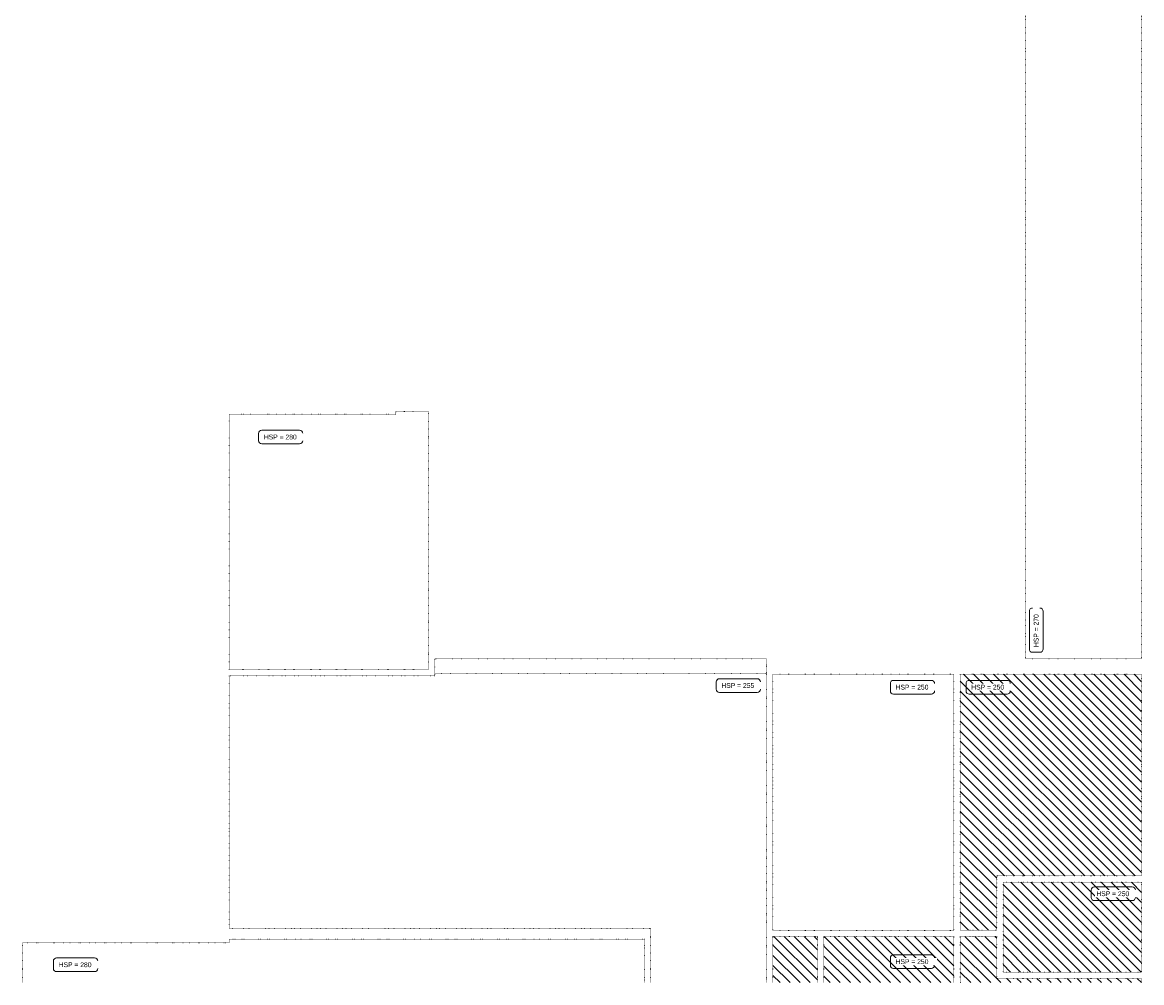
# Model space of a CAD drawing. Header units: millimetres. Extents: x -21522 to 77796, y -25697 to 15217.
# Tile 254 of 256: x 51844 to 69187, y -25525 to -10638. Entities that reach past the tile are written whole.
import ezdxf

# ---------------------------------------------------------------- set-up
doc = ezdxf.new("R2010")
doc.units = ezdxf.units.MM
doc.linetypes.add('Contour peu visible', pattern=[4, 0, -4])
doc.layers.add('A-CLNG', color=13, linetype='Continuous', lineweight=13)
doc.layers.add('A-CLNG-IDEN', color=151, linetype='Continuous', lineweight=9)
doc.styles.add('Arial_1', font='arial.ttf', dxfattribs={"height": 75})
pattern_1 = [(135, (56105.2, 0), (-77.78175, -77.78175), [])]

# ---------------------------------------------------------------- blocks, each defined once
blk = doc.blocks.new('HSP_plafond_ - Cadré-862840-00_RDC repérage - Dépendante 1')
at = {"layer": 'A-CLNG-IDEN'}
for p, q in [((-6.86, 1.31), (-6.86, -0.93)), ((-5.86, 2.31), (5.86, 2.31)), ((6.86, 1.31), (6.86, -0.93)), ((-5.86, -1.93), (5.86, -1.93))]:
    blk.add_line(p, q, dxfattribs=at)
for centre, start, end in [((-5.86, 1.31), 90, 180), ((5.86, 1.31), 0, 90), ((-5.86, -0.93), 180, 270), ((5.86, -0.93), 270, 360)]:
    blk.add_arc(centre, 1, start, end, dxfattribs=at)

msp = doc.modelspace()

# ---------------------------------------------------------------- hatches: boundary and pattern name
at = {"layer": 'A-CLNG', "linetype": 'Contour peu visible'}
h = msp.add_hatch(dxfattribs=at)
h.set_pattern_fill('FP_117', color=21, style=0, pattern_type=2)
h.set_pattern_definition(pattern_1)
h.paths.add_polyline_path([(66377.4, -25524.9), (69186.9, -25524.9), (69186.9, -25460.2), (66941.9, -25460.2), (66941.9, -24808.2), (66377.4, -24808.2)])
h.paths.add_polyline_path([(67039.9, -25362.2), (69186.9, -25362.2), (69186.9, -23968.2), (67039.9, -23968.2)])
h.paths.add_polyline_path([(66377.4, -24710.2), (66941.9, -24710.2), (66941.9, -23870.2), (69186.9, -23870.2), (69186.9, -20742.6), (66377.4, -20742.6)])
h = msp.add_hatch(dxfattribs=at)
h.set_pattern_fill('FP_117', color=21, style=0, pattern_type=2)
h.set_pattern_definition(pattern_1)
h.paths.add_polyline_path([(64164, -24808.2), (63472.9, -24808.2), (63472.9, -25524.9), (64164, -25524.9)])
h = msp.add_hatch(dxfattribs=at)
h.set_pattern_fill('FP_117', color=21, style=0, pattern_type=2)
h.set_pattern_definition(pattern_1)
h.paths.add_polyline_path([(66279.4, -25524.9), (66279.4, -24808.2), (64262, -24808.2), (64262, -25524.9), (65572, -25524.9)])

# ---------------------------------------------------------------- linework, layer by layer
at = {"layer": 'A-CLNG', "color": 253, "linetype": 'Contour peu visible'}
for p, q in [((67386.9, -2273.1), (67386.9, -20507.6)), ((67386.9, -20507.6), (67386.9, -2273.1)), ((69186.9, -20507.6), (69186.9, -2273.1)), ((69186.9, -2273.1), (69186.9, -20507.6)), ((57628.3, -16711.4), (55050.5, -16711.4)), ((55050.5, -16711.4), (55050.5, -20669.1)), ((55050.5, -20669.1), (55050.5, -16711.4)), ((55050.5, -16711.4), (57628.3, -16711.4)), ((58138.8, -16671.4), (57628.3, -16671.4)), ((57628.3, -16671.4), (57628.3, -16711.4)), ((57628.3, -16711.4), (57628.3, -16671.4)), ((57628.3, -16671.4), (58138.8, -16671.4)), ((58138.8, -20669.1), (58138.8, -16671.4)), ((58138.8, -16671.4), (58138.8, -20669.1)), ((58236.8, -20767.1), (58236.8, -20507.6)), ((58236.8, -20507.6), (63374.9, -20507.6)), ((58236.8, -20507.6), (63374.9, -20507.6)), ((58236.8, -20767.1), (58236.8, -20507.6)), ((63374.9, -25524.9), (63374.9, -20507.6)), ((63374.9, -20507.6), (63374.9, -25524.9)), ((67386.9, -20507.6), (69186.9, -20507.6)), ((69186.9, -20507.6), (67386.9, -20507.6)), ((55050.5, -20669.1), (58138.8, -20669.1)), ((58138.8, -20669.1), (55050.5, -20669.1)), ((55050.5, -20767.1), (55050.5, -24684.2)), ((58236.8, -20767.1), (55050.5, -20767.1)), ((55050.5, -24684.2), (55050.5, -20767.1)), ((55050.5, -20767.1), (58236.8, -20767.1)), ((63374.9, -20730.6), (58236.8, -20730.6)), ((63374.9, -20730.6), (58236.8, -20730.6)), ((66279.4, -20742.6), (63472.9, -20742.6)), ((63472.9, -20742.6), (63472.9, -24716.2)), ((63472.9, -24716.2), (63472.9, -20742.6)), ((63472.9, -20742.6), (66279.4, -20742.6)), ((66279.4, -24716.2), (66279.4, -20742.6)), ((66279.4, -20742.6), (66279.4, -24716.2)), ((69186.9, -20742.6), (66377.4, -20742.6)), ((66377.4, -20742.6), (66377.4, -24710.2)), ((66377.4, -24710.2), (66377.4, -20742.6)), ((66377.4, -20742.6), (69186.9, -20742.6)), ((69186.9, -23870.2), (69186.9, -20742.6)), ((69186.9, -20742.6), (69186.9, -23870.2)), ((66941.9, -24710.2), (66941.9, -23870.2)), ((66941.9, -23870.2), (69186.9, -23870.2)), ((69186.9, -23870.2), (66941.9, -23870.2)), ((66941.9, -23870.2), (66941.9, -24710.2)), ((69186.9, -23968.2), (67039.9, -23968.2)), ((67039.9, -23968.2), (67039.9, -25362.2)), ((67039.9, -25362.2), (67039.9, -23968.2)), ((67039.9, -23968.2), (69186.9, -23968.2)), ((69186.9, -25362.2), (69186.9, -23968.2)), ((69186.9, -23968.2), (69186.9, -25362.2)), ((55050.5, -24684.2), (61579.5, -24684.2)), ((61579.5, -24684.2), (55050.5, -24684.2)), ((61579.5, -24684.2), (61579.5, -25524.9)), ((61579.5, -25524.9), (61579.5, -24684.2)), ((63472.9, -24716.2), (66279.4, -24716.2)), ((66279.4, -24716.2), (63472.9, -24716.2)), ((66377.4, -24710.2), (66941.9, -24710.2)), ((66941.9, -24710.2), (66377.4, -24710.2)), ((55050.3, -24909.7), (51844.2, -24909.7)), ((51844.2, -24909.7), (51844.2, -25524.9)), ((51844.2, -25524.9), (51844.2, -24909.7)), ((51844.2, -24909.7), (55050.3, -24909.7)), ((61481.5, -24852.7), (55050.3, -24852.7)), ((55050.3, -24852.7), (55050.3, -24909.7)), ((55050.3, -24909.7), (55050.3, -24852.7)), ((55050.3, -24852.7), (61481.5, -24852.7)), ((61481.5, -25524.9), (61481.5, -24852.7)), ((61481.5, -24852.7), (61481.5, -25524.9)), ((64164, -24808.2), (63472.9, -24808.2)), ((63472.9, -24808.2), (63472.9, -25524.9)), ((63472.9, -25524.9), (63472.9, -24808.2)), ((63472.9, -24808.2), (64164, -24808.2)), ((64164, -25524.9), (64164, -24808.2)), ((64164, -24808.2), (64164, -25524.9)), ((64262, -24808.2), (64262, -25524.9)), ((66279.4, -24808.2), (64262, -24808.2)), ((64262, -24808.2), (66279.4, -24808.2)), ((64262, -25524.9), (64262, -24808.2)), ((66279.4, -25524.9), (66279.4, -24808.2)), ((66279.4, -24808.2), (66279.4, -25524.9)), ((66941.9, -24808.2), (66377.4, -24808.2)), ((66377.4, -24808.2), (66377.4, -25524.9)), ((66377.4, -25524.9), (66377.4, -24808.2)), ((66377.4, -24808.2), (66941.9, -24808.2)), ((66941.9, -25460.2), (66941.9, -24808.2)), ((66941.9, -24808.2), (66941.9, -25460.2)), ((69186.9, -25460.2), (66941.9, -25460.2)), ((66941.9, -25460.2), (69186.9, -25460.2)), ((67039.9, -25362.2), (69186.9, -25362.2)), ((69186.9, -25362.2), (67039.9, -25362.2)), ((69186.9, -25524.9), (69186.9, -25460.2)), ((69186.9, -25460.2), (69186.9, -25524.9))]:
    msp.add_line(p, q, dxfattribs=at)

# ---------------------------------------------------------------- block references
at = {"layer": 'A-CLNG-IDEN', "xscale": 49.99999999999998, "yscale": 49.99999999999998, "zscale": 49.99999999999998}
for p in [(55847.7, -17076.6), (62937.2, -20929.2), (65636.3, -20954.7), (66809.2, -20954.7), (68747.6, -24157.2), (52667.9, -25258.1), (65636.3, -25210.4)]:
    msp.add_blockref('HSP_plafond_ - Cadré-862840-00_RDC repérage - Dépendante 1', p, dxfattribs=at)
at = {"layer": 'A-CLNG-IDEN', "xscale": 49.99999999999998, "yscale": 49.99999999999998, "zscale": 49.99999999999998, "rotation": 89.99999999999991}
msp.add_blockref('HSP_plafond_ - Cadré-862840-00_RDC repérage - Dépendante 1', (67563, -20060.9), dxfattribs=at)

# ---------------------------------------------------------------- next in the draw order: texts
at = {"layer": 'A-CLNG-IDEN', "char_height": 75, "width": 625.316, "attachment_point": 1, "style": 'Arial_1', "bg_fill": 3, "box_fill_scale": 1.25, "bg_fill_color": 256, "bg_fill_true_color": 13158600, "bg_fill_transparency": 0}
for s, insert in [('HSP = 280', (55585.7, -17028.8)), ('HSP = 255', (62675.2, -20881.3)), ('HSP = 250', (65374.3, -20906.8)), ('HSP = 250', (66547.2, -20906.8)), ('HSP = 250', (68485.6, -24109.3)), ('HSP = 280', (52405.9, -25210.2)), ('HSP = 250', (65374.3, -25162.5))]:
    msp.add_mtext(s, dxfattribs=dict(at, insert=insert))
at = {"layer": 'A-CLNG-IDEN', "insert": (67515.1, -20322.9), "char_height": 75, "width": 625.316, "attachment_point": 1, "rotation": 90, "style": 'Arial_1', "bg_fill": 3, "box_fill_scale": 1.25, "bg_fill_color": 256, "bg_fill_true_color": 13158600, "bg_fill_transparency": 0}
msp.add_mtext('HSP = 270', dxfattribs=at)

doc.saveas('drawing.dxf')
